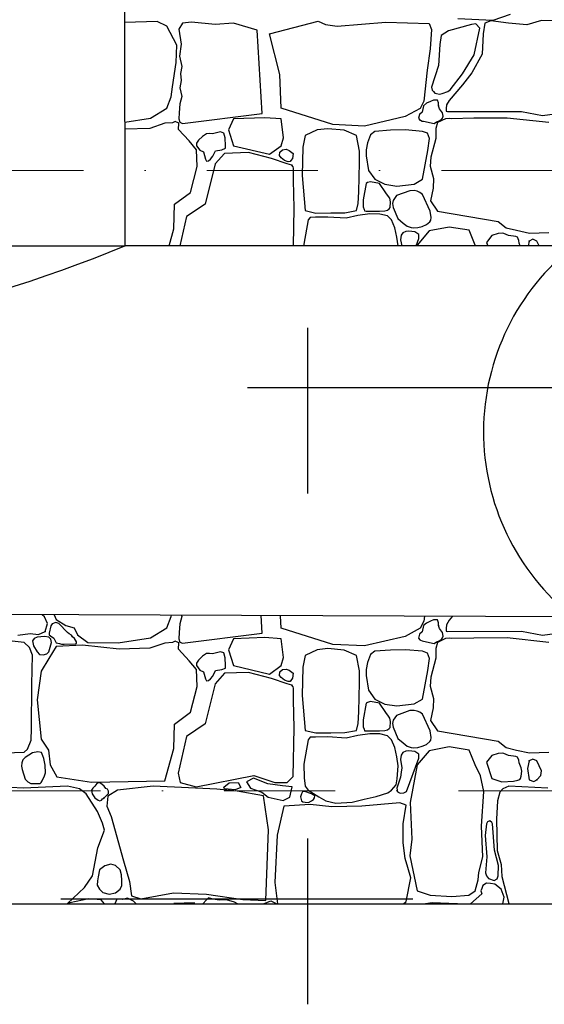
# Model space of a CAD drawing. Header units: millimetres. Extents: x 77315 to 1043159, y -108895 to -47794.
# Tile 67 of 87: x 111786 to 113286, y -100865 to -98052. Entities that reach past the tile are written whole.
import ezdxf

# ---------------------------------------------------------------- set-up
doc = ezdxf.new("R2010")
doc.units = ezdxf.units.MM
doc.header["$MEASUREMENT"] = 0
doc.linetypes.add('Dot & Dashed', pattern=[670.277762, 317.5, -176.388889, 0, -176.388874])
for name, color, linetype in [('_HATCH', 7, 'Continuous'), ('podciagi', 7, 'Continuous'), ('Structural - Bearing', 7, 'Continuous'), ('Structural - Grid', 7, 'Continuous')]:
    doc.layers.add(name, color=color, linetype=linetype)

# ---------------------------------------------------------------- blocks, each defined once
blk = doc.blocks.new('*X14')
at = {"layer": '_HATCH'}
for p, q in [((112178.9, -98056.9), (112087.1, -98059.2)), ((112206.5, -98070.1), (112178.9, -98056.9)), ((112251.5, -98061), (112241.5, -98078.5)), ((112277.5, -98058.4), (112251.5, -98061)), ((112344.8, -98065.6), (112277.5, -98058.4)), ((112397.7, -98061.4), (112344.8, -98065.6)), ((112465.2, -98081.6), (112397.7, -98061.4)), ((112500, -98092.1), (112639.9, -98055.6)), ((112639.9, -98055.6), (112660.1, -98065.1)), ((112693.4, -98070.1), (112833.4, -98059)), ((112833.4, -98059), (112956.8, -98062.7)), ((112956.8, -98062.7), (112963.4, -98079.2)), ((113138.9, -98053.6), (113039, -98049.5)), ((113090.2, -98063.5), (113077.8, -98065.1)), ((113101.9, -98075.9), (113090.2, -98063.5)), ((113115.8, -98061.4), (113111.3, -98091.6)), ((113133.2, -98054.8), (113115.8, -98061.4)), ((113183.5, -98061.4), (113133.2, -98054.8)), ((113188.9, -98037.1), (113138.9, -98053.6)), ((113236.4, -98066.4), (113183.5, -98061.4)), ((113277.6, -98053.6), (113236.4, -98066.4)), ((113359.4, -98054.8), (113277.6, -98053.6)), ((112235, -98124.6), (112206.5, -98070.1)), ((112241.5, -98078.5), (112248.2, -98121.9)), ((112479.6, -98319.4), (112465.2, -98081.6)), ((112529.5, -98207.8), (112500, -98092.1)), ((112660.1, -98065.1), (112693.4, -98070.1)), ((112963.4, -98079.2), (112959.7, -98134.9)), ((113011.7, -98083), (112991.1, -98096.9)), ((113077.8, -98065.1), (113011.7, -98083)), ((113085.7, -98151.8), (113101.9, -98075.9)), ((113111.3, -98091.6), (113108.8, -98150.2)), ((112991.1, -98096.9), (112987, -98122.1)), ((112233.8, -98174.1), (112235, -98124.6)), ((112248.2, -98121.9), (112242.7, -98156.1)), ((112959.7, -98134.9), (112951.4, -98196)), ((112987, -98122.1), (112983.7, -98182)), ((112223, -98243.1), (112233.8, -98174.1)), ((112242.7, -98156.1), (112249.4, -98185.3)), ((113052.2, -98206.7), (113085.7, -98151.8)), ((113108.8, -98150.2), (113078.7, -98203)), ((112249.4, -98185.3), (112246.1, -98205.5)), ((112951.4, -98196), (112942, -98284.3)), ((112983.7, -98182), (112963.7, -98244.3)), ((113078.7, -98203), (113052.2, -98237.7)), ((112248, -98225.3), (112244.4, -98246.1)), ((112246.1, -98205.5), (112248, -98225.3)), ((112533.3, -98304.5), (112529.5, -98207.8)), ((113017.2, -98251.7), (113052.2, -98206.7)), ((112219.7, -98272), (112223, -98243.1)), ((112244.4, -98246.1), (112250, -98271.4)), ((112963.7, -98244.3), (112965.9, -98253.2)), ((112965.9, -98253.2), (112969.3, -98256.7)), ((112969.3, -98256.7), (112973, -98261.7)), ((112994.5, -98262), (113010.7, -98256.4)), ((113010.7, -98256.4), (113017.2, -98251.7)), ((113052.2, -98237.7), (113013.9, -98282.3)), ((112206.5, -98304.2), (112219.7, -98272)), ((112250, -98271.4), (112244.2, -98292)), ((112942, -98284.3), (112930.8, -98305)), ((112960.7, -98285), (112948.9, -98290.3)), ((112969.4, -98281.2), (112960.7, -98285)), ((112980.4, -98281.5), (112969.4, -98281.2)), ((112973, -98261.7), (112977.7, -98262.6)), ((112977.7, -98262.6), (112986.9, -98264.3)), ((112983.9, -98289.6), (112980.4, -98281.5)), ((112983.3, -98297.5), (112983.9, -98289.6)), ((112986.9, -98264.3), (112994.5, -98262)), ((113013.9, -98282.3), (113006.4, -98294.8)), ((112160.3, -98332.6), (112206.5, -98304.2)), ((112242.4, -98317.3), (112241.5, -98335)), ((112244.2, -98292), (112242.4, -98317.3)), ((112681.6, -98351.1), (112533.3, -98304.5)), ((112930.8, -98305), (112888.3, -98328.5)), ((112937, -98315.6), (112929.1, -98322)), ((112941.1, -98297.5), (112937, -98315.6)), ((112948.9, -98290.3), (112941.1, -98297.5)), ((112986.2, -98305.8), (112983.3, -98297.5)), ((112994.9, -98317.4), (112986.2, -98305.8)), ((112997.4, -98327.7), (112994.9, -98317.4)), ((113005.5, -98305.3), (113005.4, -98313.4)), ((113005.4, -98313.4), (113009.7, -98314.1)), ((113006.4, -98294.8), (113005.5, -98305.3)), ((113009.7, -98314.1), (113221.1, -98313.6)), ((113221.1, -98313.6), (113280.9, -98325.2)), ((112087.2, -98344.1), (112160.3, -98332.6)), ((112222.9, -98346.1), (112201.2, -98347.5)), ((112230.3, -98342.2), (112222.9, -98346.1)), ((112240.9, -98346.8), (112230.3, -98342.2)), ((112241.5, -98335), (112244.4, -98344.3)), ((112244.4, -98344.3), (112251.5, -98347.9)), ((112251.5, -98347.9), (112479.6, -98319.4)), ((112397.7, -98335), (112383.3, -98366.6)), ((112486.6, -98331.6), (112397.7, -98335)), ((112533.9, -98335), (112486.6, -98331.6)), ((112540.6, -98388.7), (112533.9, -98335)), ((112888.3, -98328.5), (112772, -98355.6)), ((112929.1, -98322), (112926.8, -98333.1)), ((112926.8, -98333.1), (112930, -98338.3)), ((112930, -98338.3), (112932.2, -98339)), ((112932.2, -98339), (112936.7, -98341.3)), ((112936.7, -98341.3), (112941.1, -98341.7)), ((112941.1, -98341.7), (112970.8, -98348.3)), ((112970.8, -98348.3), (112977.4, -98343.5)), ((112980.8, -98345.8), (112976.1, -98362.4)), ((112977.4, -98343.5), (112983.3, -98341.7)), ((113003.5, -98334.4), (112980.8, -98345.8)), ((112983.3, -98341.7), (112992.5, -98336.8)), ((112992.5, -98336.8), (112995.4, -98332.5)), ((112995.4, -98332.5), (112997.4, -98327.7)), ((113015, -98333.8), (113003.5, -98334.4)), ((113020.5, -98334.7), (113015, -98333.8)), ((113084.4, -98333.1), (113020.5, -98334.7)), ((113179.8, -98332.6), (113084.4, -98333.1)), ((113298.7, -98345.8), (113179.8, -98332.6)), ((113280.9, -98325.2), (113316.4, -98320.3)), ((112157.8, -98362.4), (112087.2, -98364.7)), ((112201.2, -98347.5), (112157.8, -98362.4)), ((112240.4, -98365.2), (112240.9, -98346.8)), ((112270.9, -98397.9), (112240.4, -98365.2)), ((112360.2, -98372.3), (112337.8, -98378)), ((112369.5, -98375.4), (112360.2, -98372.3)), ((112383.3, -98366.6), (112397.7, -98411.7)), ((112636.7, -98366.7), (112602.8, -98382.6)), ((112667.1, -98363.2), (112636.7, -98366.7)), ((112713.4, -98367.7), (112667.1, -98363.2)), ((112772, -98355.6), (112681.6, -98351.1)), ((112749, -98382.6), (112713.4, -98367.7)), ((112801.9, -98370.7), (112789.5, -98380.5)), ((112846.8, -98367.7), (112801.9, -98370.7)), ((112889, -98366.3), (112846.8, -98367.7)), ((112937.7, -98370.7), (112889, -98366.3)), ((112952.2, -98376.1), (112937.7, -98370.7)), ((112976.1, -98362.4), (112975.6, -98391)), ((112291.6, -98423), (112270.9, -98397.9)), ((112297.3, -98396.1), (112291.5, -98404.8)), ((112308.5, -98385), (112297.3, -98396.1)), ((112320.6, -98377.3), (112308.5, -98385)), ((112328.4, -98377.2), (112320.6, -98377.3)), ((112337.8, -98378), (112328.4, -98377.2)), ((112373.2, -98389.3), (112369.5, -98375.4)), ((112374.7, -98412), (112373.2, -98389.3)), ((112533.9, -98411.7), (112540.6, -98388.7)), ((112602.8, -98382.6), (112595.6, -98416.1)), ((112757.7, -98427.1), (112749, -98382.6)), ((112789.5, -98380.5), (112780.3, -98403.2)), ((112957.4, -98391.5), (112952.2, -98376.1)), ((112953.4, -98425.7), (112957.4, -98391.5)), ((112975.6, -98391), (112961.9, -98444.5)), ((112291.5, -98404.8), (112291.6, -98411.7)), ((112291.6, -98411.7), (112301.4, -98424.4)), ((112293.2, -98471.3), (112291.6, -98423)), ((112301.4, -98424.4), (112311.4, -98429.4)), ((112311.4, -98429.4), (112317.6, -98449.9)), ((112338, -98441.7), (112346.1, -98426.2)), ((112346.1, -98426.2), (112363.8, -98423.2)), ((112363.8, -98423.2), (112374.3, -98418.8)), ((112374.3, -98418.8), (112374.7, -98412)), ((112397.7, -98411.7), (112500.8, -98436.2)), ((112500.8, -98436.2), (112533.9, -98411.7)), ((112528.7, -98439.6), (112530.4, -98429.9)), ((112530.4, -98429.9), (112537.7, -98423.2)), ((112537.7, -98423.2), (112547.7, -98422)), ((112547.7, -98422), (112556.9, -98425.2)), ((112556.9, -98425.2), (112568, -98433.7)), ((112595.6, -98416.1), (112594, -98497)), ((112757.4, -98460.1), (112757.7, -98427.1)), ((112780.3, -98403.2), (112776.8, -98423.3)), ((112776.8, -98423.3), (112777.1, -98440.2)), ((112937.7, -98507.3), (112953.4, -98425.7)), ((112317.6, -98449.9), (112319.8, -98455.4)), ((112319.8, -98455.4), (112326.4, -98454.5)), ((112326.4, -98454.5), (112332.1, -98450)), ((112332.1, -98450), (112338, -98441.7)), ((112371.6, -98433.8), (112345.2, -98463.5)), ((112440.2, -98431.3), (112371.6, -98433.8)), ((112506.2, -98448.2), (112440.2, -98431.3)), ((112550.8, -98463.5), (112506.2, -98448.2)), ((112533.9, -98445.9), (112528.7, -98439.6)), ((112543, -98453.7), (112533.9, -98445.9)), ((112554.2, -98457.7), (112543, -98453.7)), ((112559.2, -98457.1), (112554.2, -98457.7)), ((112561.8, -98454.2), (112559.2, -98457.1)), ((112566.1, -98448), (112561.8, -98454.2)), ((112568, -98433.7), (112566.1, -98448)), ((112777.1, -98440.2), (112783.9, -98482.2)), ((112961.9, -98444.5), (112960.2, -98470.6)), ((112274.6, -98545.2), (112293.2, -98471.3)), ((112345.2, -98463.5), (112316.3, -98578.3)), ((112564.2, -98467.2), (112550.8, -98463.5)), ((112568.4, -98472.3), (112564.2, -98467.2)), ((112568.6, -98476.3), (112568.4, -98472.3)), ((112569, -98510.1), (112568.6, -98476.3)), ((112756.2, -98543.8), (112757.4, -98460.1)), ((112783.9, -98482.2), (112801.9, -98507.3)), ((112960.2, -98470.6), (112969.3, -98505.6)), ((112570.6, -98589.8), (112569, -98510.1)), ((112594, -98497), (112602.8, -98597.3)), ((112788.8, -98514.8), (112780.3, -98517.1)), ((112814.8, -98519.2), (112788.8, -98514.8)), ((112801.9, -98507.3), (112830.1, -98521.6)), ((112914.3, -98521.1), (112937.7, -98507.3)), ((112969.3, -98505.6), (112967.9, -98532.9)), ((112777.1, -98519.2), (112768.3, -98566.5)), ((112780.3, -98517.1), (112777.1, -98519.2)), ((112832.6, -98546), (112814.8, -98519.2)), ((112830.1, -98521.6), (112864.1, -98527.1)), ((112901.6, -98540.3), (112863.2, -98554.3)), ((112864.1, -98527.1), (112914.3, -98521.1)), ((112914.2, -98539.7), (112901.6, -98540.3)), ((112922.2, -98541.7), (112914.2, -98539.7)), ((112930.6, -98545.4), (112922.2, -98541.7)), ((112967.9, -98532.9), (112960.6, -98568.8)), ((112228.8, -98579.1), (112274.6, -98545.2)), ((112753.7, -98577.2), (112756.2, -98543.8)), ((112768.3, -98566.5), (112768, -98586.8)), ((112840.2, -98556.7), (112832.6, -98546)), ((112844.8, -98562), (112840.2, -98556.7)), ((112846.3, -98572), (112844.8, -98562)), ((112854.3, -98567.8), (112852.3, -98576.8)), ((112863.2, -98554.3), (112854.3, -98567.8)), ((112937.5, -98551), (112930.6, -98545.4)), ((112960, -98598.7), (112937.5, -98551)), ((112960.6, -98568.8), (112980.8, -98598.5)), ((112227.2, -98648.8), (112228.8, -98579.1)), ((112316.3, -98578.3), (112262.7, -98614.2)), ((112568.7, -98697.8), (112570.6, -98589.8)), ((112602.8, -98597.3), (112633.2, -98604.1)), ((112715.8, -98603.4), (112749, -98597.3)), ((112749, -98597.3), (112753.7, -98577.2)), ((112768, -98586.8), (112770.6, -98593.8)), ((112770.6, -98593.8), (112772.2, -98597.8)), ((112772.2, -98597.8), (112777.1, -98598.7)), ((112777.1, -98598.7), (112814.8, -98598.7)), ((112814.8, -98598.7), (112830.4, -98597.4)), ((112830.4, -98597.4), (112837.6, -98595.5)), ((112837.6, -98595.5), (112843, -98591.6)), ((112843, -98591.6), (112845, -98588.3)), ((112845, -98588.3), (112846.3, -98572)), ((112852.3, -98576.8), (112853.9, -98588)), ((112853.9, -98588), (112867.7, -98619.9)), ((112962.9, -98616.8), (112960, -98598.7)), ((112980.8, -98598.5), (113154.2, -98628)), ((112262.7, -98614.2), (112244, -98697.8)), ((112610.6, -98623.5), (112598.6, -98693.2)), ((112616.9, -98616.5), (112610.6, -98623.5)), ((112631.9, -98616), (112616.9, -98616.5)), ((112666.7, -98615.5), (112631.9, -98616)), ((112633.2, -98604.1), (112675.6, -98603.6)), ((112719.7, -98618.8), (112666.7, -98615.5)), ((112675.6, -98603.6), (112715.8, -98603.4)), ((112753, -98611.5), (112719.7, -98618.8)), ((112786.9, -98606.7), (112753, -98611.5)), ((112815.4, -98607.3), (112786.9, -98606.7)), ((112837.4, -98612.2), (112815.4, -98607.3)), ((112849.3, -98623.5), (112837.4, -98612.2)), ((112859.1, -98646.2), (112849.3, -98623.5)), ((112867.7, -98619.9), (112882.4, -98632.7)), ((112959, -98629), (112961.8, -98624.7)), ((112961.8, -98624.7), (112962.9, -98616.8)), ((112213.4, -98697.8), (112227.2, -98648.8)), ((112864.7, -98673), (112859.1, -98646.2)), ((112882.4, -98632.7), (112894, -98641.6)), ((112894, -98641.6), (112905.3, -98645.8)), ((112905.3, -98645.8), (112912.3, -98646.4)), ((112912.3, -98646.4), (112924.4, -98645.4)), ((112956.5, -98655), (112922.2, -98695.5)), ((112924.4, -98645.4), (112937, -98642.4)), ((112937, -98642.4), (112948.9, -98637.2)), ((112948.9, -98637.2), (112959, -98629)), ((113014.3, -98644.3), (112956.5, -98655)), ((113071.2, -98653.4), (113014.3, -98644.3)), ((113088.2, -98695.5), (113071.2, -98653.4)), ((113154.2, -98628), (113177.1, -98646.2)), ((113177.1, -98646.2), (113206.8, -98653.1)), ((113206.8, -98653.1), (113243.5, -98661.4)), ((112867.8, -98697.8), (112864.7, -98673)), ((112876.5, -98667.4), (112875.4, -98680.2)), ((112875.4, -98680.2), (112878.3, -98697.8)), ((112881.7, -98660.2), (112876.5, -98667.4)), ((112890.5, -98656.7), (112881.7, -98660.2)), ((112898.4, -98655.6), (112890.5, -98656.7)), ((112916, -98657.5), (112898.4, -98655.6)), ((112927.3, -98665), (112916, -98657.5)), ((112919.4, -98697.8), (112927.1, -98676.8)), ((112927.1, -98676.8), (112927.8, -98669.7)), ((112927.8, -98669.7), (112927.3, -98665)), ((113136.5, -98668.7), (113121.2, -98688.1)), ((113154.1, -98662.6), (113136.5, -98668.7)), ((113167.4, -98661.6), (113154.1, -98662.6)), ((113170.3, -98662.9), (113167.4, -98661.6)), ((113183.5, -98668.7), (113170.3, -98662.9)), ((113205.1, -98671.2), (113183.5, -98668.7)), ((113209.1, -98673.2), (113205.1, -98671.2)), ((113213, -98682.3), (113209.1, -98673.2)), ((113214.5, -98690.1), (113213, -98682.3)), ((113253.1, -98678.9), (113243, -98684.3)), ((113243.5, -98661.4), (113298.7, -98659.6)), ((113264.8, -98684.3), (113253.1, -98678.9)), ((112598.6, -98693.2), (112598.6, -98697.8)), ((112922.2, -98695.5), (112921.8, -98697.8)), ((113089.3, -98697.8), (113088.2, -98695.5)), ((113121.2, -98688.1), (113124.4, -98697.8)), ((113217.4, -98697.8), (113214.5, -98690.1)), ((113243, -98684.3), (113239.7, -98697.8)), ((113271.2, -98697.8), (113264.8, -98684.3)), ((111857.3, -99758), (111850, -99752.3)), ((111884.4, -99752.4), (111890.7, -99765.5)), ((111866, -99777), (111857.3, -99758)), ((111859.4, -99799.7), (111866, -99777)), ((111879.3, -99777.9), (111875.6, -99784.1)), ((111889.4, -99774.3), (111879.3, -99777.9)), ((111898.1, -99777), (111889.4, -99774.3)), ((111890.7, -99765.5), (111917.6, -99783.2)), ((111922.4, -99802.5), (111898.1, -99777)), ((112206.5, -99789.8), (112219.7, -99757.6)), ((112219.7, -99757.6), (112220.2, -99753.6)), ((112244.2, -99777.7), (112242.4, -99802.9)), ((112250, -99757.1), (112244.2, -99777.7)), ((112249.2, -99753.8), (112250, -99757.1)), ((112479.6, -99805.1), (112476.6, -99754.6)), ((112533.3, -99790.2), (112531.9, -99754.8)), ((112942, -99770), (112930.8, -99790.6)), ((112948.9, -99775.9), (112941.1, -99783.2)), ((112943.5, -99756.3), (112942, -99770)), ((112960.7, -99770.6), (112948.9, -99775.9)), ((112969.4, -99766.9), (112960.7, -99770.6)), ((112980.4, -99767.1), (112969.4, -99766.9)), ((112983.9, -99775.3), (112980.4, -99767.1)), ((112983.3, -99783.2), (112983.9, -99775.3)), ((113006.4, -99780.5), (113005.5, -99791)), ((113013.9, -99767.9), (113006.4, -99780.5)), ((113023.7, -99756.6), (113013.9, -99767.9)), ((111780.9, -99810.9), (111816.4, -99805.9)), ((111816.4, -99805.9), (111840, -99808.4)), ((111840, -99808.4), (111859.4, -99799.7)), ((111875.6, -99784.1), (111870.4, -99804.6)), ((111870.4, -99804.6), (111870.7, -99809.7)), ((111917.6, -99783.2), (111942.3, -99789.8)), ((111927.5, -99806.3), (111922.4, -99802.5)), ((111934.7, -99810.9), (111927.5, -99806.3)), ((111942.3, -99789.8), (111951.8, -99809.2)), ((111951.8, -99809.2), (111981.1, -99831.9)), ((112160.3, -99818.3), (112206.5, -99789.8)), ((112242.4, -99802.9), (112241.5, -99820.7)), ((112251.5, -99833.6), (112479.6, -99805.1)), ((112681.6, -99836.8), (112533.3, -99790.2)), ((112930.8, -99790.6), (112888.3, -99814.2)), ((112929.1, -99807.6), (112926.8, -99818.7)), ((112937, -99801.3), (112929.1, -99807.6)), ((112941.1, -99783.2), (112937, -99801.3)), ((112986.2, -99791.4), (112983.3, -99783.2)), ((112994.9, -99803), (112986.2, -99791.4)), ((112997.4, -99813.4), (112994.9, -99803)), ((113005.5, -99791), (113005.4, -99799.1)), ((113005.4, -99799.1), (113009.7, -99799.7)), ((113009.7, -99799.7), (113221.1, -99799.3)), ((113221.1, -99799.3), (113280.9, -99810.9)), ((113280.9, -99810.9), (113316.4, -99805.9)), ((111798.7, -99831.5), (111679.8, -99818.3)), ((111814.6, -99845.6), (111798.7, -99831.5)), ((111827.3, -99820), (111822.7, -99826.7)), ((111822.7, -99826.7), (111825.6, -99840.8)), ((111835.8, -99816.6), (111827.3, -99820)), ((111856.8, -99814.5), (111835.8, -99816.6)), ((111869.3, -99816.6), (111856.8, -99814.5)), ((111875.3, -99822.3), (111869.3, -99816.6)), ((111869.3, -99857.9), (111876.8, -99831.3)), ((111870.7, -99809.7), (111873.9, -99812.6)), ((111873.9, -99812.6), (111884, -99818.7)), ((111876.8, -99831.3), (111875.3, -99822.3)), ((111884, -99818.7), (111890.5, -99832.1)), ((111890.5, -99832.1), (111899.8, -99834)), ((111899.8, -99834), (111905.4, -99836.3)), ((111905.4, -99836.3), (111913.6, -99835.8)), ((111913.6, -99835.8), (111945.9, -99834.9)), ((111937.2, -99815.5), (111934.7, -99810.9)), ((111942.4, -99819.9), (111937.2, -99815.5)), ((111946.1, -99825.2), (111942.4, -99819.9)), ((111945.9, -99834.9), (111948.3, -99832.9)), ((111948.2, -99829.7), (111946.1, -99825.2)), ((111948.3, -99832.9), (111948.2, -99829.7)), ((111981.1, -99831.9), (112067.8, -99832.7)), ((112067.8, -99832.7), (112160.3, -99818.3)), ((112201.2, -99833.2), (112157.8, -99848)), ((112222.9, -99831.7), (112201.2, -99833.2)), ((112230.3, -99827.9), (112222.9, -99831.7)), ((112240.9, -99832.4), (112230.3, -99827.9)), ((112240.4, -99850.9), (112240.9, -99832.4)), ((112241.5, -99820.7), (112244.4, -99830)), ((112244.4, -99830), (112251.5, -99833.6)), ((112397.7, -99820.7), (112383.3, -99852.3)), ((112486.6, -99817.3), (112397.7, -99820.7)), ((112533.9, -99820.7), (112486.6, -99817.3)), ((112540.6, -99874.3), (112533.9, -99820.7)), ((112772, -99841.3), (112681.6, -99836.8)), ((112888.3, -99814.2), (112772, -99841.3)), ((112926.8, -99818.7), (112930, -99824)), ((112930, -99824), (112932.2, -99824.7)), ((112932.2, -99824.7), (112936.7, -99826.9)), ((112936.7, -99826.9), (112941.1, -99827.4)), ((112941.1, -99827.4), (112970.8, -99834)), ((112970.8, -99834), (112977.4, -99829.1)), ((112980.8, -99831.5), (112976.1, -99848.1)), ((112977.4, -99829.1), (112983.3, -99827.4)), ((113003.5, -99820.1), (112980.8, -99831.5)), ((112983.3, -99827.4), (112992.5, -99822.4)), ((112992.5, -99822.4), (112995.4, -99818.1)), ((112995.4, -99818.1), (112997.4, -99813.4)), ((113015, -99819.4), (113003.5, -99820.1)), ((113020.5, -99820.4), (113015, -99819.4)), ((113084.4, -99818.7), (113020.5, -99820.4)), ((113179.8, -99818.3), (113084.4, -99818.7)), ((113298.7, -99831.5), (113179.8, -99818.3)), ((111823.1, -99867.2), (111814.6, -99845.6)), ((111825.6, -99840.8), (111835.8, -99857.9)), ((111835.8, -99857.9), (111842.6, -99865.7)), ((111853.4, -99866.8), (111863.5, -99863.6)), ((111863.5, -99863.6), (111869.3, -99857.9)), ((111890.7, -99843.1), (111869.3, -99877.4)), ((111965.9, -99838.9), (111890.7, -99843.1)), ((112070.7, -99850.9), (111965.9, -99838.9)), ((112157.8, -99848), (112070.7, -99850.9)), ((112270.9, -99883.5), (112240.4, -99850.9)), ((112320.6, -99863), (112308.5, -99870.6)), ((112328.4, -99862.8), (112320.6, -99863)), ((112337.8, -99863.7), (112328.4, -99862.8)), ((112360.2, -99857.9), (112337.8, -99863.7)), ((112369.5, -99861.1), (112360.2, -99857.9)), ((112373.2, -99875), (112369.5, -99861.1)), ((112383.3, -99852.3), (112397.7, -99897.4)), ((112636.7, -99852.3), (112602.8, -99868.2)), ((112667.1, -99848.8), (112636.7, -99852.3)), ((112713.4, -99853.4), (112667.1, -99848.8)), ((112749, -99868.2), (112713.4, -99853.4)), ((112801.9, -99856.4), (112789.5, -99866.1)), ((112846.8, -99853.4), (112801.9, -99856.4)), ((112889, -99852), (112846.8, -99853.4)), ((112937.7, -99856.4), (112889, -99852)), ((112952.2, -99861.8), (112937.7, -99856.4)), ((112957.4, -99877.1), (112952.2, -99861.8)), ((112976.1, -99848.1), (112975.6, -99876.6)), ((111820.9, -99951.4), (111823.1, -99867.2)), ((111842.6, -99865.7), (111853.4, -99866.8)), ((111869.3, -99877.4), (111847.8, -99913.7)), ((112291.6, -99908.7), (112270.9, -99883.5)), ((112297.3, -99881.8), (112291.5, -99890.4)), ((112291.5, -99890.4), (112291.6, -99897.4)), ((112308.5, -99870.6), (112297.3, -99881.8)), ((112374.7, -99897.6), (112373.2, -99875)), ((112533.9, -99897.4), (112540.6, -99874.3)), ((112602.8, -99868.2), (112595.6, -99901.8)), ((112757.7, -99912.8), (112749, -99868.2)), ((112780.3, -99888.9), (112776.8, -99908.9)), ((112789.5, -99866.1), (112780.3, -99888.9)), ((112953.4, -99911.4), (112957.4, -99877.1)), ((112975.6, -99876.6), (112961.9, -99930.2)), ((111847.8, -99913.7), (111835.8, -99995)), ((112291.6, -99897.4), (112301.4, -99910.1)), ((112293.2, -99957), (112291.6, -99908.7)), ((112301.4, -99910.1), (112311.4, -99915.1)), ((112311.4, -99915.1), (112317.6, -99935.5)), ((112338, -99927.4), (112346.1, -99911.8)), ((112371.6, -99919.4), (112345.2, -99949.2)), ((112346.1, -99911.8), (112363.8, -99908.8)), ((112363.8, -99908.8), (112374.3, -99904.5)), ((112440.2, -99917), (112371.6, -99919.4)), ((112374.3, -99904.5), (112374.7, -99897.6)), ((112397.7, -99897.4), (112500.8, -99921.9)), ((112506.2, -99933.9), (112440.2, -99917)), ((112500.8, -99921.9), (112533.9, -99897.4)), ((112528.7, -99925.3), (112530.4, -99915.5)), ((112530.4, -99915.5), (112537.7, -99908.9)), ((112537.7, -99908.9), (112547.7, -99907.7)), ((112547.7, -99907.7), (112556.9, -99910.9)), ((112556.9, -99910.9), (112568, -99919.4)), ((112568, -99919.4), (112566.1, -99933.6)), ((112595.6, -99901.8), (112594, -99982.7)), ((112757.4, -99945.8), (112757.7, -99912.8)), ((112776.8, -99908.9), (112777.1, -99925.9)), ((112937.7, -99993), (112953.4, -99911.4)), ((112345.2, -99949.2), (112316.3, -100063.9)), ((112317.6, -99935.5), (112319.8, -99941)), ((112319.8, -99941), (112326.4, -99940.2)), ((112326.4, -99940.2), (112332.1, -99935.7)), ((112332.1, -99935.7), (112338, -99927.4)), ((112550.8, -99949.2), (112506.2, -99933.9)), ((112533.9, -99931.6), (112528.7, -99925.3)), ((112543, -99939.3), (112533.9, -99931.6)), ((112554.2, -99943.3), (112543, -99939.3)), ((112564.2, -99952.9), (112550.8, -99949.2)), ((112559.2, -99942.7), (112554.2, -99943.3)), ((112561.8, -99939.9), (112559.2, -99942.7)), ((112566.1, -99933.6), (112561.8, -99939.9)), ((112756.2, -100029.5), (112757.4, -99945.8)), ((112777.1, -99925.9), (112783.9, -99967.8)), ((112961.9, -99930.2), (112960.2, -99956.2)), ((111819.6, -100076.9), (111820.9, -99951.4)), ((112274.6, -100030.9), (112293.2, -99957)), ((112568.4, -99957.9), (112564.2, -99952.9)), ((112568.6, -99962), (112568.4, -99957.9)), ((112569, -99995.8), (112568.6, -99962)), ((112783.9, -99967.8), (112801.9, -99993)), ((112960.2, -99956.2), (112969.3, -99991.3)), ((111835.8, -99995), (111847.4, -100107.7)), ((112570.6, -100075.5), (112569, -99995.8)), ((112594, -99982.7), (112602.8, -100083)), ((112777.1, -100004.9), (112768.3, -100052.2)), ((112780.3, -100002.8), (112777.1, -100004.9)), ((112788.8, -100000.4), (112780.3, -100002.8)), ((112814.8, -100004.9), (112788.8, -100000.4)), ((112801.9, -99993), (112830.1, -100007.3)), ((112832.6, -100031.7), (112814.8, -100004.9)), ((112914.3, -100006.8), (112937.7, -99993)), ((112969.3, -99991.3), (112967.9, -100018.5)), ((112228.8, -100064.7), (112274.6, -100030.9)), ((112753.7, -100062.9), (112756.2, -100029.5)), ((112830.1, -100007.3), (112864.1, -100012.7)), ((112840.2, -100042.4), (112832.6, -100031.7)), ((112901.6, -100025.9), (112863.2, -100040)), ((112864.1, -100012.7), (112914.3, -100006.8)), ((112914.2, -100025.4), (112901.6, -100025.9)), ((112922.2, -100027.3), (112914.2, -100025.4)), ((112930.6, -100031), (112922.2, -100027.3)), ((112937.5, -100036.7), (112930.6, -100031)), ((112967.9, -100018.5), (112960.6, -100054.4)), ((112768.3, -100052.2), (112768, -100072.5)), ((112844.8, -100047.6), (112840.2, -100042.4)), ((112846.3, -100057.6), (112844.8, -100047.6)), ((112845, -100074), (112846.3, -100057.6)), ((112854.3, -100053.4), (112852.3, -100062.5)), ((112852.3, -100062.5), (112853.9, -100073.6)), ((112863.2, -100040), (112854.3, -100053.4)), ((112960, -100084.3), (112937.5, -100036.7)), ((112960.6, -100054.4), (112980.8, -100084.1)), ((111818.8, -100110.5), (111819.6, -100076.9)), ((112227.2, -100134.5), (112228.8, -100064.7)), ((112316.3, -100063.9), (112262.7, -100099.8)), ((112568.1, -100214.6), (112570.6, -100075.5)), ((112602.8, -100083), (112633.2, -100089.8)), ((112633.2, -100089.8), (112675.6, -100089.2)), ((112675.6, -100089.2), (112715.8, -100089.1)), ((112715.8, -100089.1), (112749, -100083)), ((112749, -100083), (112753.7, -100062.9)), ((112768, -100072.5), (112770.6, -100079.5)), ((112770.6, -100079.5), (112772.2, -100083.5)), ((112772.2, -100083.5), (112777.1, -100084.3)), ((112777.1, -100084.3), (112814.8, -100084.3)), ((112814.8, -100084.3), (112830.4, -100083)), ((112830.4, -100083), (112837.6, -100081.2)), ((112837.6, -100081.2), (112843, -100077.3)), ((112843, -100077.3), (112845, -100074)), ((112853.9, -100073.6), (112867.7, -100105.6)), ((112962.9, -100102.5), (112960, -100084.3)), ((112980.8, -100084.1), (113154.2, -100113.6)), ((111808.8, -100136.7), (111818.8, -100110.5)), ((111847.4, -100107.7), (111868.9, -100139.5)), ((112262.7, -100099.8), (112239.1, -100205.1)), ((112610.6, -100109.2), (112598.6, -100178.9)), ((112616.9, -100102.2), (112610.6, -100109.2)), ((112631.9, -100101.7), (112616.9, -100102.2)), ((112666.7, -100101.1), (112631.9, -100101.7)), ((112719.7, -100104.4), (112666.7, -100101.1)), ((112753, -100097.1), (112719.7, -100104.4)), ((112786.9, -100092.4), (112753, -100097.1)), ((112815.4, -100092.9), (112786.9, -100092.4)), ((112837.4, -100097.8), (112815.4, -100092.9)), ((112849.3, -100109.2), (112837.4, -100097.8)), ((112859.1, -100131.9), (112849.3, -100109.2)), ((112867.7, -100105.6), (112882.4, -100118.3)), ((112882.4, -100118.3), (112894, -100127.3)), ((112948.9, -100122.9), (112959, -100114.7)), ((112959, -100114.7), (112961.8, -100110.3)), ((112961.8, -100110.3), (112962.9, -100102.5)), ((113154.2, -100113.6), (113177.1, -100131.8)), ((111743.5, -100147.1), (111798.7, -100145.2)), ((111798.7, -100145.2), (111808.8, -100136.7)), ((111837.8, -100144), (111823.2, -100147.2)), ((111848.1, -100145.4), (111837.8, -100144)), ((111852.3, -100155.6), (111848.1, -100145.4)), ((111868.9, -100139.5), (111873, -100181.1)), ((112201.2, -100227), (112227.2, -100134.5)), ((112864.7, -100158.6), (112859.1, -100131.9)), ((112881.7, -100145.9), (112876.5, -100153.1)), ((112890.5, -100142.3), (112881.7, -100145.9)), ((112898.4, -100141.3), (112890.5, -100142.3)), ((112894, -100127.3), (112905.3, -100131.5)), ((112916, -100143.2), (112898.4, -100141.3)), ((112905.3, -100131.5), (112912.3, -100132)), ((112912.3, -100132), (112924.4, -100131.1)), ((112927.3, -100150.7), (112916, -100143.2)), ((112956.5, -100140.7), (112922.2, -100181.1)), ((112924.4, -100131.1), (112937, -100128.1)), ((112937, -100128.1), (112948.9, -100122.9)), ((113014.3, -100130), (112956.5, -100140.7)), ((113071.2, -100139), (113014.3, -100130)), ((113088.2, -100181.1), (113071.2, -100139)), ((113177.1, -100131.8), (113206.8, -100138.8)), ((113206.8, -100138.8), (113243.5, -100147.1)), ((113243.5, -100147.1), (113298.7, -100145.2)), ((111795.2, -100166.8), (111792.6, -100175.7)), ((111802, -100159.7), (111795.2, -100166.8)), ((111823.2, -100147.2), (111802, -100159.7)), ((111855.3, -100163.3), (111852.3, -100155.6)), ((111858.8, -100182.1), (111855.3, -100163.3)), ((112867.8, -100183.9), (112864.7, -100158.6)), ((112876.5, -100153.1), (112875.4, -100165.9)), ((112875.4, -100165.9), (112879.2, -100189.2)), ((112892.5, -100257.5), (112927.1, -100162.4)), ((112927.1, -100162.4), (112927.8, -100155.4)), ((112927.8, -100155.4), (112927.3, -100150.7)), ((113136.5, -100154.3), (113121.2, -100173.7)), ((113121.2, -100173.7), (113136.5, -100220)), ((113154.1, -100148.3), (113136.5, -100154.3)), ((113167.4, -100147.3), (113154.1, -100148.3)), ((113170.3, -100148.6), (113167.4, -100147.3)), ((113183.5, -100154.3), (113170.3, -100148.6)), ((113205.1, -100156.8), (113183.5, -100154.3)), ((113209.1, -100158.9), (113205.1, -100156.8)), ((113213, -100168), (113209.1, -100158.9)), ((113214.5, -100175.8), (113213, -100168)), ((113243, -100170), (113237.6, -100191.9)), ((113253.1, -100164.6), (113243, -100170)), ((113264.8, -100170), (113253.1, -100164.6)), ((113278, -100198.1), (113264.8, -100170)), ((111792.6, -100175.7), (111791.3, -100184.5)), ((111791.3, -100184.5), (111792.9, -100194.4)), ((111792.9, -100194.4), (111802, -100221.6)), ((111859.8, -100204.3), (111858.8, -100182.1)), ((111873, -100181.1), (111892.4, -100215)), ((112598.6, -100178.9), (112599.1, -100218.5)), ((112865.2, -100220.8), (112867.8, -100183.9)), ((112877.3, -100201.7), (112874.7, -100215.9)), ((112879.2, -100189.2), (112877.3, -100201.7)), ((112922.2, -100181.1), (112902.8, -100288.5)), ((113103.4, -100212.1), (113088.2, -100181.1)), ((113219.7, -100189.3), (113214.5, -100175.8)), ((113222.3, -100199.3), (113219.7, -100189.3)), ((113220.1, -100213.3), (113222.3, -100199.3)), ((113237.6, -100191.9), (113243, -100223.7)), ((113276, -100211.3), (113278, -100198.1)), ((111802, -100221.6), (111809.7, -100229.9)), ((111809.7, -100229.9), (111818.4, -100234.6)), ((111844.5, -100234.4), (111847.3, -100231.1)), ((111847.3, -100231.1), (111850.3, -100227.1)), ((111850.3, -100227.1), (111852.3, -100221.6)), ((111852.3, -100221.6), (111856, -100215.2)), ((111856, -100215.2), (111859.8, -100204.3)), ((111892.4, -100215), (111991, -100230.3)), ((111991, -100230.3), (112201.2, -100227)), ((112239.1, -100205.1), (112245.3, -100231.9)), ((112290.7, -100244.3), (112455.9, -100211.3)), ((112454.3, -100219.2), (112434.2, -100229.5)), ((112434.2, -100229.5), (112446, -100248.1)), ((112495.6, -100234.9), (112454.3, -100219.2)), ((112455.9, -100211.3), (112515.3, -100231.1)), ((112515.3, -100231.1), (112550.8, -100231.9)), ((112550.8, -100231.9), (112568.1, -100214.6)), ((112599.1, -100218.5), (112602.4, -100241.8)), ((112862.6, -100238.3), (112865.2, -100220.8)), ((112874.7, -100215.9), (112864.5, -100247.3)), ((113112.9, -100257.5), (113103.4, -100212.1)), ((113136.5, -100220), (113164.5, -100229.4)), ((113164.5, -100229.4), (113198.4, -100227.4)), ((113198.4, -100227.4), (113210.3, -100225.3)), ((113210.3, -100225.3), (113216.1, -100223)), ((113216.1, -100223), (113217.8, -100220)), ((113217.8, -100220), (113220.1, -100213.3)), ((113243, -100223.7), (113256, -100229.1)), ((113256, -100229.1), (113264.8, -100223.7)), ((113264.8, -100223.7), (113276, -100211.3)), ((111796.6, -100248), (111684.3, -100241.8)), ((111922.4, -100241.8), (111796.6, -100248)), ((111818.4, -100234.6), (111830.8, -100234.8)), ((111830.8, -100234.8), (111844.5, -100234.4)), ((111956.8, -100249.3), (111922.4, -100241.8)), ((111975.8, -100264.1), (111956.8, -100249.3)), ((111995, -100247.9), (111991.5, -100253.4)), ((111991.5, -100253.4), (111993.3, -100263.8)), ((112001, -100241.8), (111995, -100247.9)), ((112006.5, -100234.8), (112001, -100241.8)), ((112011.8, -100232.5), (112006.5, -100234.8)), ((112017.1, -100233.6), (112011.8, -100232.5)), ((112027.8, -100241.8), (112017.1, -100233.6)), ((112032.4, -100248.4), (112027.8, -100241.8)), ((112037.3, -100250.9), (112032.4, -100248.4)), ((112040.4, -100256.2), (112037.3, -100250.9)), ((112066.2, -100253.8), (112038.5, -100270.3)), ((112039.6, -100263.4), (112040.4, -100256.2)), ((112168.1, -100241.8), (112066.2, -100253.8)), ((112350.2, -100250.9), (112168.1, -100241.8)), ((112245.3, -100231.9), (112290.7, -100244.3)), ((112408.4, -100256.3), (112350.2, -100250.9)), ((112369.5, -100244.7), (112384.7, -100232.4)), ((112371.9, -100250.1), (112369.5, -100244.7)), ((112401.9, -100252.5), (112371.9, -100250.1)), ((112384.7, -100232.4), (112411.2, -100231.4)), ((112418, -100246.2), (112401.9, -100252.5)), ((112483, -100269.4), (112408.4, -100256.3)), ((112411.2, -100231.4), (112418, -100246.2)), ((112446, -100248.1), (112478.9, -100258.9)), ((112478.9, -100258.9), (112496.1, -100273.6)), ((112537.8, -100240.8), (112495.6, -100234.9)), ((112565.2, -100243.7), (112537.8, -100240.8)), ((112558.9, -100273.6), (112565.2, -100243.7)), ((112594.3, -100258.4), (112591.5, -100263.5)), ((112601, -100257.3), (112594.3, -100258.4)), ((112620.5, -100263.5), (112601, -100257.3)), ((112602.4, -100241.8), (112610.6, -100253.3)), ((112610.6, -100253.3), (112641.2, -100272.5)), ((112838.3, -100261.2), (112849.3, -100253.3)), ((112849.3, -100253.3), (112862.6, -100238.3)), ((112864.5, -100247.3), (112866.8, -100257.9)), ((112866.8, -100257.9), (112873.9, -100261.8)), ((112884.2, -100261.2), (112892.5, -100257.5)), ((113106.7, -100356.2), (113112.9, -100257.5)), ((113159.2, -100259.2), (113152.1, -100283.9)), ((113167.8, -100249.3), (113159.2, -100259.2)), ((113184.3, -100241.8), (113167.8, -100249.3)), ((113296.6, -100248), (113184.3, -100241.8)), ((112008.4, -100314.1), (111975.8, -100264.1)), ((111993.3, -100263.8), (112001, -100274.9)), ((112001, -100274.9), (112010.3, -100282.2)), ((112010.3, -100282.2), (112015, -100283.6)), ((112015, -100283.6), (112019.9, -100282.1)), ((112019.9, -100282.1), (112023.3, -100278.6)), ((112023.3, -100278.6), (112027.8, -100274.9)), ((112027.8, -100274.9), (112039.6, -100263.4)), ((112038.5, -100270.3), (112035.6, -100299.6)), ((112498, -100366.5), (112483, -100269.4)), ((112496.1, -100273.6), (112539.2, -100282.5)), ((112539.2, -100282.5), (112558.9, -100273.6)), ((112591.5, -100263.5), (112588.7, -100272.7)), ((112588.7, -100272.7), (112591.5, -100283.7)), ((112591.5, -100283.7), (112595.5, -100286.7)), ((112595.5, -100286.7), (112602.2, -100288.2)), ((112612.1, -100288.7), (112620.5, -100283.7)), ((112629.9, -100269.6), (112620.5, -100263.5)), ((112620.5, -100283.7), (112626.6, -100280.2)), ((112626.6, -100280.2), (112629.4, -100275.6)), ((112629.4, -100275.6), (112629.9, -100269.6)), ((112641.2, -100272.5), (112661.6, -100283.7)), ((112661.6, -100283.7), (112690.1, -100290.3)), ((112736.6, -100287.7), (112771.5, -100279.2)), ((112771.5, -100279.2), (112805.8, -100271.7)), ((112805.8, -100271.7), (112838.3, -100261.2)), ((112873.9, -100261.8), (112884.2, -100261.2)), ((113152.1, -100283.9), (113149.3, -100335.9)), ((112022.8, -100347.9), (112008.4, -100314.1)), ((112035.6, -100299.6), (112047.4, -100328.9)), ((112541.8, -100299.2), (112522.4, -100382.1)), ((112616.5, -100294.6), (112541.8, -100299.2)), ((112602.2, -100288.2), (112612.1, -100288.7)), ((112678.7, -100301.5), (112616.5, -100294.6)), ((112764.6, -100298.8), (112678.7, -100301.5)), ((112690.1, -100290.3), (112736.6, -100287.7)), ((112873.3, -100289.3), (112764.6, -100298.8)), ((112891.5, -100296.1), (112873.3, -100289.3)), ((112883, -100349.6), (112891.5, -100296.1)), ((112902.8, -100288.5), (112906.9, -100393.7)), ((112047.4, -100328.9), (112083.1, -100455.2)), ((113123.5, -100343.7), (113120.4, -100349.6)), ((113130.1, -100341.4), (113123.5, -100343.7)), ((113136.4, -100345.6), (113130.1, -100341.4)), ((113149.3, -100335.9), (113151.3, -100426.3)), ((112009.6, -100418.5), (112028.6, -100367.7)), ((112028.6, -100367.7), (112022.8, -100347.9)), ((112490.1, -100569.2), (112498, -100366.5)), ((112882.1, -100403.8), (112883, -100349.6)), ((113110, -100443.7), (113106.7, -100356.2)), ((113120.4, -100349.6), (113117.3, -100383.2)), ((113138.1, -100349.6), (113136.4, -100345.6)), ((113143.4, -100425.3), (113138.1, -100349.6)), ((112522.4, -100382.1), (112515.9, -100517.7)), ((112906.9, -100393.7), (112901.2, -100441.2)), ((113117.3, -100383.2), (113121.9, -100444)), ((111993.9, -100497.8), (112009.6, -100418.5)), ((112888.5, -100449.1), (112882.1, -100403.8)), ((113154.7, -100468.7), (113143.4, -100425.3)), ((113151.3, -100426.3), (113162.5, -100466)), ((112083.1, -100455.2), (112100.4, -100514.7)), ((112895.5, -100474.4), (112888.5, -100449.1)), ((112901.2, -100441.2), (112922.2, -100541.1)), ((113098.9, -100488.7), (113110, -100443.7)), ((113121.9, -100444), (113118.3, -100490)), ((112014.8, -100481.3), (112010.1, -100500.8)), ((112029.4, -100469.4), (112014.8, -100481.3)), ((112046.4, -100464.5), (112029.4, -100469.4)), ((112060.2, -100468.7), (112046.4, -100464.5)), ((112073.5, -100481.3), (112060.2, -100468.7)), ((112077.3, -100495.7), (112073.5, -100481.3)), ((112904.4, -100504.4), (112895.5, -100474.4)), ((113154.5, -100497.8), (113154.7, -100468.7)), ((113162.5, -100466), (113164.5, -100500.2)), ((111971.6, -100531.2), (111993.9, -100497.8)), ((112010.1, -100500.8), (112008.2, -100512.9)), ((112077.8, -100511.3), (112077.3, -100495.7)), ((112077.9, -100526.3), (112077.8, -100511.3)), ((112891.5, -100571.7), (112904.4, -100504.4)), ((113088.2, -100541.1), (113096.8, -100510.1)), ((113096.8, -100510.1), (113098.9, -100488.7)), ((113118.3, -100490), (113120.4, -100497.8)), ((113120.4, -100497.8), (113126.5, -100506.3)), ((113126.5, -100506.3), (113143.1, -100511.5)), ((113143.1, -100511.5), (113151.6, -100507.1)), ((113151.6, -100507.1), (113154.5, -100497.8)), ((113164.5, -100500.2), (113184.3, -100577.4)), ((111922.4, -100577.4), (111971.6, -100531.2)), ((112008.2, -100512.9), (112008, -100525.4)), ((112008, -100525.4), (112014.8, -100536.6)), ((112014.8, -100536.6), (112023.5, -100545.9)), ((112059.8, -100547.1), (112073.5, -100536.6)), ((112073.5, -100536.6), (112077.9, -100526.3)), ((112100.4, -100514.7), (112106.2, -100555.6)), ((112515.9, -100517.7), (112523.3, -100578.1)), ((113107.3, -100534.5), (113105, -100541.6)), ((113110.3, -100525.5), (113107.3, -100534.5)), ((113120.4, -100519), (113110.3, -100525.5)), ((113132.7, -100520.5), (113120.4, -100519)), ((113144.4, -100522.3), (113132.7, -100520.5)), ((113162.8, -100536.2), (113144.4, -100522.3)), ((113171.7, -100559.5), (113162.8, -100536.2)), ((111984, -100563.8), (111929.1, -100575.4)), ((112019.1, -100566.7), (111984, -100563.8)), ((112029, -100578.1), (112019.1, -100566.7)), ((112023.5, -100545.9), (112042.1, -100550.5)), ((112042.1, -100550.5), (112059.8, -100547.1)), ((112063.7, -100565.4), (112058, -100578.1)), ((112079.9, -100566), (112063.7, -100565.4)), ((112094.3, -100562.3), (112079.9, -100566)), ((112111.6, -100570.8), (112094.3, -100562.3)), ((112106.2, -100555.6), (112132.2, -100564.2)), ((112132.2, -100564.2), (112226.3, -100546.9)), ((112226.3, -100546.9), (112320, -100550.2)), ((112320, -100567.1), (112309.4, -100578.1)), ((112320, -100550.2), (112423.7, -100565.9)), ((112326, -100561.5), (112320, -100567.1)), ((112339, -100564.5), (112326, -100561.5)), ((112356.8, -100567.5), (112339, -100564.5)), ((112377, -100567.1), (112356.8, -100567.5)), ((112399.9, -100573.2), (112377, -100567.1)), ((112423.7, -100565.9), (112490.1, -100569.2)), ((112922.2, -100541.1), (112959.4, -100553.9)), ((112959.4, -100553.9), (113022.1, -100557.6)), ((113022.1, -100557.6), (113070, -100553.9)), ((113070, -100553.9), (113088.2, -100541.1)), ((113107.3, -100549.8), (113075.4, -100578.1)), ((113105, -100541.6), (113107.3, -100549.8)), ((113167.4, -100578.1), (113171.7, -100559.5)), ((111909.8, -100578.1), (111922.4, -100577.4)), ((111929.1, -100575.4), (111922.3, -100578.1)), ((112118.8, -100578.1), (112111.6, -100570.8)), ((112227.2, -100577.8), (112226.6, -100578.1)), ((112285, -100575.4), (112227.2, -100577.8)), ((112287, -100578.1), (112285, -100575.4)), ((112408.8, -100578.1), (112399.9, -100573.2)), ((112483.7, -100578.1), (112504.1, -100569.6)), ((112504.1, -100569.6), (112521.1, -100578.1)), ((112883.3, -100578.1), (112891.5, -100571.7)), ((112940, -100578.1), (112965.1, -100574.1)), ((112965.1, -100574.1), (113037, -100577.4)), ((113037, -100577.4), (113037.6, -100578.1)), ((113184.3, -100577.4), (113190.5, -100578.1))]:
    blk.add_line(p, q, dxfattribs=at)
for p in [(112983.3, -98297.5), (112564.2, -98467.2), (113243, -98684.3), (111859.4, -99799.7), (112983.3, -99783.2), (112564.2, -99952.9), (113243, -100170), (113264.8, -100223.7), (112027.8, -100274.9)]:
    blk.add_point(p, dxfattribs=at)

msp = doc.modelspace()

# ---------------------------------------------------------------- linework, layer by layer
for p, q in [((112610.4, -99405.7), (112610.4, -98931.9)), ((112437.8, -99102.7), (113358.3, -99102.7)), ((112610.4, -100865.4), (112610.4, -100391.6)), ((112909.9, -100565.1), (111903.5, -100565.1))]:
    msp.add_line(p, q)
at = {"layer": 'podciagi'}
msp.add_line((109107.3, -98697.8), (112087.3, -98697.8), dxfattribs=at)
for centre, radius, start, end in [((110597.2, -95092.7), 3900.9, 247.5441, 292.4559), ((113787.8, -99229.1), 675.5, 128.1343, 231.4998)]:
    msp.add_arc(centre, radius, start, end, dxfattribs=at)
at = {"layer": 'Structural - Bearing'}
for p, q in [((112087.3, -98697.8), (112087, -97738.6)), ((113367.3, -98697.8), (112087.3, -98697.8)), ((113367.3, -99757.8), (107847.3, -99737.8)), ((107847.3, -100578.1), (113367.3, -100578.1))]:
    msp.add_line(p, q, dxfattribs=at)
at = {"layer": 'Structural - Grid', "linetype": 'Dot & Dashed', "lineweight": 15}
for p, q in [((120683.4, -98482.5), (78814.7, -98482.5)), ((118721.3, -100254.9), (80776.9, -100254.9))]:
    msp.add_line(p, q, dxfattribs=at)

# ---------------------------------------------------------------- block references
at = {"layer": '_HATCH'}
msp.add_blockref('*X14', (0, 0), dxfattribs=at)

doc.saveas('drawing.dxf')
